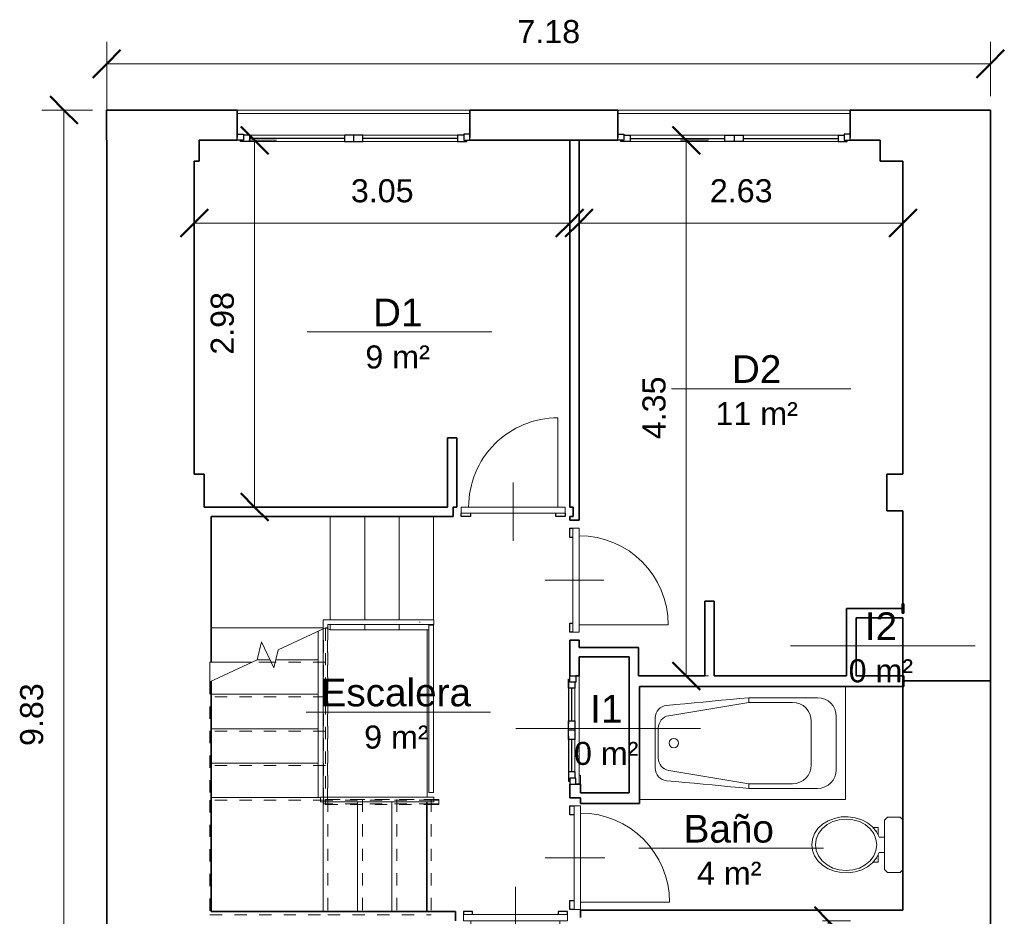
# Model space of a CAD drawing. Header units: metres. Extents: x -8.4 to -0.4, y -17.3 to -5.5.
# Tile 8 of 8: x -8.4 to -0.4, y -12.8 to -5.5. Entities that reach past the tile are written whole.
import ezdxf

# ---------------------------------------------------------------- set-up
doc = ezdxf.new("R2010")
doc.units = ezdxf.units.M
doc.linetypes.add('Elevado', pattern=[0.003969, 0.002381, -0.001587])
for name, color, linetype, lineweight in [('A-ANNO-DIMS', 211, 'Continuous', 9), ('A-ANNO-DIMS-75', 211, 'Continuous', 9), ('A-AREA-IDEN', 2, 'Continuous', 9), ('A-DETL-GENF', 92, 'Continuous', 18), ('A-DOOR', 31, 'Continuous', 18), ('A-DOOR-FRAM', 31, 'Continuous', 25), ('A-FLOR', 192, 'Continuous', 18), ('A-FLOR-HRAL', 11, 'Continuous', 18), ('A-FLOR-HRAL-MBND', 5, 'Elevado', 18), ('A-GLAZ', 151, 'Continuous', 18), ('A-WALL', 113, 'Continuous', 18), ('P-SANR-FIXT', 6, 'Continuous', 18), ('S-STRS', 31, 'Continuous', 18), ('S-STRS-MBND', 31, 'Elevado', 18)]:
    doc.layers.add(name, color=color, linetype=linetype, lineweight=lineweight)
doc.styles.add('Arial', font='arial.ttf', dxfattribs={"height": 0.1875})
doc.styles.add('Arial_1', font='arial.ttf', dxfattribs={"height": 0.225})
doc.dimstyles.new('Diagonal_-_Arial_2_5_mm', dxfattribs={"dimscale": 0.3048, "dimtxt": 0.191299, "dimasz": 0.738189, "dimexe": 0.590551, "dimexo": 0.369094, "dimgap": 0.369094, "dimtad": 1, "dimrnd": 0.01, "dimzin": 0, "dimdsep": 46, "dimtxsty": 'Arial', "dimblk1": 'OBLIQUE', "dimblk2": 'OBLIQUE', "dimsah": 1, "dimcen": 0.09, "dimazin": 0, "dimtfac": 1, "dimtdec": 4, "dimtix": 1, "dimtmove": 0, "dimatfit": 3, "dimfxl": 1, "dimtvp": 1, "dimtfill": 1, "dimtolj": 1, "dimtzin": 0, "dimarcsym": 2})

# ---------------------------------------------------------------- blocks, each defined once
blk = doc.blocks.new('Puerta abatible ciega con ventilación - 72_5 x 203 cm-215030-PRIMERA')
at = {"layer": 'A-DETL-GENF'}
for p in [(-0.3625, -0.038), (-0.3275, -0.763)]:
    blk.add_line(p, (-0.3625, -0.763), dxfattribs=at)
blk.add_arc((-0.3625, -0.038), 0.725, 270, 0, dxfattribs=at)
at = {"layer": 'A-DOOR'}
for p, q in [((0, -0.238), (0, 0.238)), ((0.4225, 0.012), (-0.4225, 0.012)), ((-0.4225, 0.012), (-0.4225, -0.038)), ((0.4225, -0.038), (0.4225, 0.012)), ((-0.4225, -0.038), (0.4225, -0.038))]:
    blk.add_line(p, q, dxfattribs=at)
at = {"layer": 'A-DOOR-FRAM'}
for p, q in [((-0.4225, 0.012), (-0.4225, 0.038)), ((-0.4225, 0.038), (-0.3475, 0.038)), ((-0.3475, 0.038), (-0.3475, 0.012)), ((0.3475, 0.012), (0.3475, 0.038)), ((0.3475, 0.038), (0.4225, 0.038)), ((0.4225, 0.038), (0.4225, 0.012))]:
    blk.add_line(p, q, dxfattribs=at)
blk = doc.blocks.new('Puerta abatible ciega con ventilación - 72_5 x 203 cm-215031-PRIMERA')
at = {"layer": 'A-DETL-GENF'}
for p in [(-0.3625, -0.038), (-0.3275, -0.763)]:
    blk.add_line(p, (-0.3625, -0.763), dxfattribs=at)
blk.add_arc((-0.3625, -0.038), 0.725, 270, 0, dxfattribs=at)
at = {"layer": 'A-DOOR'}
for p, q in [((0, -0.238), (0, 0.238)), ((0.4225, 0.012), (-0.4225, 0.012)), ((-0.4225, 0.012), (-0.4225, -0.038)), ((0.4225, -0.038), (0.4225, 0.012)), ((-0.4225, -0.038), (0.4225, -0.038))]:
    blk.add_line(p, q, dxfattribs=at)
at = {"layer": 'A-DOOR-FRAM'}
for p, q in [((-0.4225, 0.012), (-0.4225, 0.038)), ((-0.4225, 0.038), (-0.3475, 0.038)), ((-0.3475, 0.038), (-0.3475, 0.012)), ((0.3475, 0.012), (0.3475, 0.038)), ((0.3475, 0.038), (0.4225, 0.038)), ((0.4225, 0.038), (0.4225, 0.012))]:
    blk.add_line(p, q, dxfattribs=at)
blk = doc.blocks.new('Puerta abatible ciega con ventilación - 72_5 x 203 cm-215032-PRIMERA')
at = {"layer": 'A-DETL-GENF'}
for p in [(-0.3625, -0.043), (-0.3275, -0.768)]:
    blk.add_line(p, (-0.3625, -0.768), dxfattribs=at)
blk.add_arc((-0.3625, -0.043), 0.725, 270, 0, dxfattribs=at)
at = {"layer": 'A-DOOR'}
for p, q in [((0, -0.243), (0, 0.243)), ((0.4225, 0.007), (-0.4225, 0.007)), ((-0.4225, 0.007), (-0.4225, -0.043)), ((0.4225, -0.043), (0.4225, 0.007)), ((-0.4225, -0.043), (0.4225, -0.043))]:
    blk.add_line(p, q, dxfattribs=at)
at = {"layer": 'A-DOOR-FRAM'}
for p, q in [((-0.4225, 0.007), (-0.4225, 0.043)), ((-0.4225, 0.043), (-0.3475, 0.043)), ((-0.3475, 0.043), (-0.3475, 0.007)), ((0.3475, 0.007), (0.3475, 0.043)), ((0.3475, 0.043), (0.4225, 0.043)), ((0.4225, 0.043), (0.4225, 0.007))]:
    blk.add_line(p, q, dxfattribs=at)
blk = doc.blocks.new('Puerta abatible ciega con ventilación - 72_5 x 203 cm-215033-PRIMERA')
at = {"layer": 'A-DETL-GENF'}
for p in [(-0.3275, 0.763), (-0.3625, 0.038)]:
    blk.add_line(p, (-0.3625, 0.763), dxfattribs=at)
blk.add_arc((-0.3625, 0.038), 0.725, 360, 90, dxfattribs=at)
at = {"layer": 'A-DOOR'}
for p, q in [((0, 0.238), (0, -0.238)), ((-0.4225, 0.038), (-0.4225, -0.012)), ((0.4225, 0.038), (-0.4225, 0.038)), ((0.4225, -0.012), (0.4225, 0.038)), ((-0.4225, -0.012), (0.4225, -0.012))]:
    blk.add_line(p, q, dxfattribs=at)
at = {"layer": 'A-DOOR-FRAM'}
for p, q in [((-0.4225, -0.012), (-0.4225, -0.038)), ((-0.4225, -0.038), (-0.3475, -0.038)), ((-0.3475, -0.038), (-0.3475, -0.012)), ((0.3475, -0.012), (0.3475, -0.038)), ((0.3475, -0.038), (0.4225, -0.038)), ((0.4225, -0.038), (0.4225, -0.012))]:
    blk.add_line(p, q, dxfattribs=at)
blk = doc.blocks.new('Ventana monoblock practicable_ 2 hojas sin cajon para poner emparchado - CA-05_ COCINA - DORMITORIOS NORTE-215034-PRIMERA')
at = {"layer": 'A-GLAZ', "lineweight": 35}
for p, q in [((-0.945, -0.1), (-0.945, 0.0948)), ((0.945, 0.0948), (0.945, -0.1))]:
    blk.add_line(p, q, dxfattribs=at)
at = {"layer": 'A-GLAZ'}
for p, q in [((-0.945, 0.0948), (0.945, 0.0948)), ((-0.845, -0.0824), (-0.075, -0.0824)), ((-0.845, -0.1324), (-0.075, -0.1324)), ((0.845, -0.0824), (0.075, -0.0824)), ((0.845, -0.1324), (0.075, -0.1324))]:
    blk.add_line(p, q, dxfattribs=at)
at = {"layer": 'A-GLAZ', "lineweight": 25}
for p, q in [((-0.945, -0.1224), (-0.945, -0.0724)), ((-0.945, -0.0724), (-0.895, -0.0724)), ((-0.895, -0.0724), (-0.895, -0.1224)), ((0.945, -0.0724), (0.895, -0.0724)), ((0.895, -0.0724), (0.895, -0.1224)), ((0.945, -0.1224), (0.945, -0.0724)), ((-0.895, -0.1224), (-0.945, -0.1224)), ((-0.92, -0.1324), (-0.92, -0.1224)), ((-0.845, -0.1324), (-0.92, -0.1324)), ((-0.895, -0.0824), (-0.845, -0.0824)), ((-0.845, -0.0824), (-0.845, -0.1324)), ((-0.845, -0.1074), (-0.075, -0.1074)), ((-0.075, -0.1324), (-0.075, -0.0824)), ((-0.075, -0.0824), (0, -0.0824)), ((0, -0.1324), (-0.075, -0.1324)), ((0, -0.0824), (0.075, -0.0824)), ((0, -0.0824), (0, -0.1324)), ((0.075, -0.1324), (0, -0.1324)), ((0.075, -0.0824), (0.075, -0.1324)), ((0.075, -0.1074), (0.845, -0.1074)), ((0.845, -0.0824), (0.895, -0.0824)), ((0.845, -0.0824), (0.845, -0.1324)), ((0.845, -0.1324), (0.92, -0.1324)), ((0.895, -0.1224), (0.945, -0.1224)), ((0.92, -0.1324), (0.92, -0.1224))]:
    blk.add_line(p, q, dxfattribs=at)
blk = doc.blocks.new('Ventana monoblock practicable_ 2 hojas sin cajon para poner emparchado - CA-05_ COCINA - DORMITORIOS NORTE-215036-PRIMERA')
at = {"layer": 'A-GLAZ', "lineweight": 25}
for p, q in [((-0.895, 0.1224), (-0.945, 0.1224)), ((-0.945, 0.1224), (-0.945, 0.0724)), ((-0.92, 0.1324), (-0.92, 0.1224)), ((-0.845, 0.1324), (-0.92, 0.1324)), ((-0.895, 0.0724), (-0.895, 0.1224)), ((-0.895, 0.0824), (-0.845, 0.0824)), ((-0.845, 0.0824), (-0.845, 0.1324)), ((-0.845, 0.1074), (-0.075, 0.1074)), ((0, 0.1324), (-0.075, 0.1324)), ((-0.075, 0.1324), (-0.075, 0.0824)), ((-0.075, 0.0824), (0, 0.0824)), ((0.075, 0.1324), (0, 0.1324)), ((0, 0.0824), (0, 0.1324)), ((0, 0.0824), (0.075, 0.0824)), ((0.075, 0.0824), (0.075, 0.1324)), ((0.075, 0.1074), (0.845, 0.1074)), ((0.845, 0.1324), (0.92, 0.1324)), ((0.845, 0.0824), (0.845, 0.1324)), ((0.845, 0.0824), (0.895, 0.0824)), ((0.895, 0.0724), (0.895, 0.1224)), ((0.895, 0.1224), (0.945, 0.1224)), ((0.92, 0.1324), (0.92, 0.1224)), ((0.945, 0.1224), (0.945, 0.0724)), ((-0.945, 0.0724), (-0.895, 0.0724)), ((0.945, 0.0724), (0.895, 0.0724))]:
    blk.add_line(p, q, dxfattribs=at)
at = {"layer": 'A-GLAZ', "lineweight": 35}
for p, q in [((-0.945, 0.1), (-0.945, -0.0948)), ((0.945, -0.0948), (0.945, 0.1))]:
    blk.add_line(p, q, dxfattribs=at)
at = {"layer": 'A-GLAZ'}
for p, q in [((-0.845, 0.1324), (-0.075, 0.1324)), ((-0.845, 0.0824), (-0.075, 0.0824)), ((0.845, 0.1324), (0.075, 0.1324)), ((0.845, 0.0824), (0.075, 0.0824)), ((-0.945, -0.0948), (0.945, -0.0948))]:
    blk.add_line(p, q, dxfattribs=at)
blk = doc.blocks.new('Ventana patinillo - 1600 x 1600mm-215049-PRIMERA')
at = {"layer": 'A-GLAZ', "lineweight": 35}
for p, q in [((-0.44, 0.038), (-0.44, 0.012)), ((0.44, 0.038), (0.44, 0.012))]:
    blk.add_line(p, q, dxfattribs=at)
at = {"layer": 'A-GLAZ'}
for p, q in [((-0.44, 0.038), (0.44, 0.038)), ((-0.34, 0.002), (-0.075, 0.002)), ((0.34, 0.002), (0.075, 0.002)), ((-0.34, -0.048), (-0.075, -0.048)), ((0.34, -0.048), (0.075, -0.048))]:
    blk.add_line(p, q, dxfattribs=at)
at = {"layer": 'A-GLAZ', "lineweight": 25}
for p, q in [((-0.44, -0.038), (-0.44, 0.012)), ((-0.44, 0.012), (-0.39, 0.012)), ((-0.39, 0.012), (-0.39, -0.038)), ((-0.39, 0.002), (-0.34, 0.002)), ((-0.34, 0.002), (-0.34, -0.048)), ((-0.075, -0.048), (-0.075, 0.002)), ((-0.075, 0.002), (0, 0.002)), ((0, 0.002), (0.075, 0.002)), ((0, 0.002), (0, -0.048)), ((0.075, 0.002), (0.075, -0.048)), ((0.34, 0.002), (0.39, 0.002)), ((0.34, 0.002), (0.34, -0.048)), ((0.44, 0.012), (0.39, 0.012)), ((0.39, 0.012), (0.39, -0.038)), ((0.44, -0.038), (0.44, 0.012)), ((-0.39, -0.038), (-0.44, -0.038)), ((-0.415, -0.048), (-0.415, -0.038)), ((-0.34, -0.048), (-0.415, -0.048)), ((-0.415, -0.04825), (-0.05, -0.04825)), ((-0.34, -0.023), (-0.075, -0.023)), ((0, -0.048), (-0.075, -0.048)), ((0.075, -0.048), (0, -0.048)), ((0.05, -0.04825), (0.415, -0.04825)), ((0.075, -0.023), (0.34, -0.023)), ((0.34, -0.048), (0.415, -0.048)), ((0.39, -0.038), (0.44, -0.038)), ((0.415, -0.048), (0.415, -0.038))]:
    blk.add_line(p, q, dxfattribs=at)
blk = doc.blocks.new('M_Sanitario - Cisterna - Privado - 6_1 Lpf-145540-PRIMERA')
at = {"layer": 'P-SANR-FIXT'}
for p, q in [((0.0254, 0.2254), (0.003, 0.203)), ((0.127, 0.2254), (0.0254, 0.2254)), ((0.1524, 0.2), (0.127, 0.2254)), ((0.1524, -0.2), (0.1524, 0.2)), ((0.2433, 0.1397), (0.2032, 0.1397)), ((0.2032, 0.1397), (0.2032, 0.0798)), ((0.2159, 0.1103), (0.2159, 0.1058)), ((0.2188, 0.1103), (0.2159, 0.1103)), ((0.1524, 0.0635), (0.1951, 0.0635)), ((0.1951, -0.0635), (0.1524, -0.0635)), ((0.2032, -0.0798), (0.2032, -0.1397)), ((0.2032, -0.1397), (0.2433, -0.1397)), ((0.2159, -0.1058), (0.2159, -0.1103)), ((0.2159, -0.1103), (0.2188, -0.1103)), ((0.003, -0.203), (0.0254, -0.2254)), ((0.0254, -0.2254), (0.127, -0.2254)), ((0.127, -0.2254), (0.1524, -0.2))]:
    blk.add_line(p, q, dxfattribs=at)
at = {"layer": 'P-SANR-FIXT', "flags": 128}
for points in [[(0.743, 0), (0.7371, 0.0464), (0.7199, 0.0908), (0.6921, 0.1315), (0.6547, 0.1667), (0.6094, 0.195), (0.558, 0.2151), (0.5027, 0.2263), (0.4458, 0.2281), (0.3896, 0.2204), (0.3365, 0.2036), (0.2886, 0.1783), (0.2481, 0.1455), (0.2165, 0.1067), (0.1951, 0.0635)], [(0.7125, 0), (0.7062, 0.0466), (0.6878, 0.0909), (0.6582, 0.1307), (0.6187, 0.1638), (0.5716, 0.1888), (0.5189, 0.2043), (0.4636, 0.2095), (0.4082, 0.2043), (0.3555, 0.1888), (0.3084, 0.1638), (0.2689, 0.1307), (0.2393, 0.0909), (0.2209, 0.0466), (0.2146, 0)], [(0.2188, 0.1103), (0.2174, 0.1081), (0.2159, 0.1058)], [(0.1951, -0.0635), (0.2165, -0.1067), (0.2481, -0.1455), (0.2886, -0.1783), (0.3365, -0.2036), (0.3896, -0.2204), (0.4458, -0.2281), (0.5027, -0.2263), (0.558, -0.2151), (0.6094, -0.195), (0.6547, -0.1667), (0.6921, -0.1315), (0.7199, -0.0908), (0.7371, -0.0464), (0.743, 0)], [(0.2146, 0), (0.2209, -0.0466), (0.2393, -0.0909), (0.2689, -0.1307), (0.3084, -0.1638), (0.3555, -0.1888), (0.4082, -0.2043), (0.4636, -0.2096), (0.5189, -0.2043), (0.5716, -0.1888), (0.6187, -0.1638), (0.6582, -0.1307), (0.6878, -0.0909), (0.7062, -0.0466), (0.7125, 0)], [(0.2159, -0.1058), (0.2174, -0.1081), (0.2188, -0.1103)]]:
    blk.add_lwpolyline(points, dxfattribs=at)
blk = doc.blocks.new('M_Bañera - Maestro - 1675 mm x 915 mm - Privado-145548-PRIMERA')
at = {"layer": 'P-SANR-FIXT'}
for p, q in [((1.675, 0.915), (0.0002, 0.915)), ((1.675, 0), (1.675, 0.915)), ((0.889, 0.8261), (1.4464, 0.8261)), ((0.889, 0.8261), (0.889, 0.788)), ((0.889, 0.788), (0.2374, 0.6799)), ((1.2432, 0.788), (0.889, 0.788)), ((0.127, 0.2529), (0.127, 0.6621)), ((1.5988, 0.6737), (1.5988, 0.2413)), ((0.1524, 0.5796), (0.1524, 0.3354)), ((1.3956, 0.2794), (1.3956, 0.6356)), ((0.2374, 0.2351), (0.889, 0.127)), ((0.889, 0.0889), (0.889, 0.127)), ((0.889, 0.127), (1.2432, 0.127)), ((1.4464, 0.0889), (0.889, 0.0889)), ((0.0002, 0), (1.675, 0))]:
    blk.add_line(p, q, dxfattribs=at)
at = {"layer": 'P-SANR-FIXT', "flags": 128}
for points in [[(0.2191, 0.7633), (0.2935, 0.7703), (0.368, 0.7773), (0.4424, 0.7842), (0.5168, 0.7912), (0.5913, 0.7982), (0.6657, 0.8052), (0.7401, 0.8121), (0.8146, 0.8191), (0.889, 0.8261)], [(0.889, 0.0889), (0.8146, 0.0959), (0.7401, 0.1029), (0.6657, 0.1098), (0.5913, 0.1168), (0.5168, 0.1238), (0.4424, 0.1308), (0.368, 0.1377), (0.2935, 0.1447), (0.2191, 0.1517)]]:
    blk.add_lwpolyline(points, dxfattribs=at)
at = {"layer": 'P-SANR-FIXT'}
for centre, radius, start, end in [((1.4464, 0.6737), 0.1524, 360, 90), ((0.2286, 0.6621), 0.1016, 95.35583, 180), ((1.2432, 0.6356), 0.1524, 360, 90), ((0.254, 0.5796), 0.1016, 99.42227, 180), ((0.2778, 0.4575), 0.0381, 360, 180), ((0.2778, 0.4575), 0.0381, 180, 360), ((0.254, 0.3354), 0.1016, 180, 260.57773), ((0.2286, 0.2529), 0.1016, 180, 264.64417), ((1.2432, 0.2794), 0.1524, 270, 0), ((1.4464, 0.2413), 0.1524, 270, 0)]:
    blk.add_arc(centre, radius, start, end, dxfattribs=at)
blk = doc.blocks.new('Barandilla - Barandilla-143035-PRIMERA')
at = {"layer": 'A-FLOR-HRAL-MBND'}
for p, q in [((-5.9379, -11.87), (-5.9379, -10.4781)), ((-5.9379, -11.87), (-5.9379, -10.4781)), ((-5.9379, -11.87), (-5.9379, -10.4781)), ((-5.9379, -11.87), (-5.9379, -10.4781)), ((-5.9079, -11.87), (-5.9079, -10.4711)), ((-5.9079, -11.87), (-5.9079, -10.4711)), ((-5.9079, -11.87), (-5.9079, -10.4711)), ((-5.9079, -11.87), (-5.9079, -10.4711)), ((-5.9379, -11.9), (-5.9379, -11.87)), ((-5.9379, -11.9), (-5.9379, -11.87)), ((-5.9379, -11.9), (-5.9379, -11.87)), ((-5.9379, -11.9), (-5.9379, -11.87)), ((-5.0629, -11.9), (-5.9379, -11.9)), ((-5.0629, -11.9), (-5.9379, -11.9)), ((-5.0629, -11.9), (-5.9379, -11.9)), ((-5.0629, -11.9), (-5.9379, -11.9)), ((-5.0629, -11.87), (-5.9079, -11.87)), ((-5.0629, -11.87), (-5.9079, -11.87)), ((-5.0629, -11.87), (-5.9079, -11.87)), ((-5.0629, -11.87), (-5.9079, -11.87)), ((-5.0018, -11.87), (-5.0629, -11.87)), ((-5.0018, -11.87), (-5.0629, -11.87)), ((-5.0018, -11.87), (-5.0629, -11.87)), ((-5.0018, -11.87), (-5.0629, -11.87)), ((-5.0018, -11.9), (-5.0629, -11.9)), ((-5.0018, -11.9), (-5.0629, -11.9)), ((-5.0018, -11.9), (-5.0629, -11.9)), ((-5.0018, -11.9), (-5.0629, -11.9)), ((-5.0018, -11.87), (-5.0018, -11.9)), ((-5.0018, -11.87), (-5.0018, -11.9)), ((-5.0018, -11.87), (-5.0018, -11.9)), ((-5.0018, -11.87), (-5.0018, -11.9))]:
    blk.add_line(p, q, dxfattribs=at)
blk = doc.blocks.new('Tipo de barandal superior - Barandal superior_interno_-215164-PRIMERA')
at = {"layer": 'A-FLOR-HRAL'}
for p, q in [((-5.9429, -11.845), (-5.9429, -10.4793)), ((-5.9829, -10.498), (-5.9829, -11.85)), ((-5.9629, -11.85), (-5.9648, -11.85)), ((-5.0961, -11.845), (-5.9629, -11.845)), ((-5.9629, -11.885), (-5.0961, -11.885)), ((-5.0418, -11.845), (-5.0961, -11.845)), ((-5.0961, -11.885), (-5.0418, -11.885)), ((-5.0418, -11.8626), (-5.0418, -11.8673))]:
    blk.add_line(p, q, dxfattribs=at)
at = {"layer": 'A-FLOR-HRAL', "flags": 128}
blk.add_lwpolyline([(-5.9629, -11.8668), (-5.9629, -11.865), (-5.9629, -11.8631)], dxfattribs=at)
at = {"layer": 'A-FLOR-HRAL'}
blk.add_open_spline([(-5.1029, -11.8668), (-5.1029, -11.8662), (-5.1029, -11.865), (-5.1029, -11.8637), (-5.1029, -11.8631)], degree=3, dxfattribs=at)
blk = doc.blocks.new('Tipo de barandal superior - Barandal superior_interno_-V2-PRIMERA')
at = {"layer": 'A-FLOR-HRAL'}
for p, q in [((-5.9429, -10.4793), (-5.9429, -11.845)), ((-5.9829, -10.498), (-5.9829, -11.85)), ((-5.9629, -11.85), (-5.9829, -11.85)), ((-5.9629, -11.845), (-5.9629, -11.885)), ((-5.9629, -11.845), (-5.1029, -11.845)), ((-5.9629, -11.885), (-5.1029, -11.885)), ((-5.1029, -11.845), (-5.0418, -11.845)), ((-5.1029, -11.885), (-5.0418, -11.885)), ((-5.0418, -11.845), (-5.0418, -11.885))]:
    blk.add_line(p, q, dxfattribs=at)
blk = doc.blocks.new('Tipo de barandal superior - Barandal superior_interno_-215179-PRIMERA')
at = {"layer": 'A-FLOR-HRAL'}
for p, q in [((-5.0841, -10.4478), (-5.0841, -11.8078)), ((-5.0664, -10.4478), (-5.0618, -10.4478)), ((-5.0441, -11.8078), (-5.0441, -10.4478)), ((-5.0618, -11.8078), (-5.0664, -11.8078))]:
    blk.add_line(p, q, dxfattribs=at)
blk = doc.blocks.new('Tipo de barandal superior - Barandal superior_interno_-V3-PRIMERA')
at = {"layer": 'A-FLOR-HRAL'}
for p, q in [((-5.0441, -10.4478), (-5.0841, -10.4478)), ((-5.0841, -10.4478), (-5.0841, -11.8078)), ((-5.0441, -10.4478), (-5.0441, -11.8078)), ((-5.0441, -11.8078), (-5.0841, -11.8078))]:
    blk.add_line(p, q, dxfattribs=at)
blk = doc.blocks.new('Tipo de barandal superior - Barandal superior_interno_-215237-PRIMERA')
at = {"layer": 'A-FLOR-HRAL'}
for p, q in [((-5.0429, -10.4042), (-5.1893, -10.4042)), ((-5.1893, -10.4442), (-5.0429, -10.4442)), ((-5.1566, -10.4263), (-5.1566, -10.4221))]:
    blk.add_line(p, q, dxfattribs=at)
at = {"layer": 'A-FLOR-HRAL', "flags": 128}
blk.add_lwpolyline([(-5.0429, -10.4224), (-5.0429, -10.4242), (-5.0429, -10.4261)], dxfattribs=at)
blk = doc.blocks.new('Tipo de barandal superior - Barandal superior_interno_-V4-PRIMERA')
at = {"layer": 'A-FLOR-HRAL'}
for p, q in [((-5.9429, -10.4042), (-5.9429, -10.4793)), ((-5.8844, -10.4042), (-5.9429, -10.4042)), ((-5.9429, -10.4793), (-5.9229, -10.47)), ((-5.9229, -10.47), (-5.9029, -10.47)), ((-5.9029, -10.4442), (-5.9029, -10.47)), ((-5.8844, -10.4442), (-5.9029, -10.4442)), ((-5.0429, -10.4042), (-5.8844, -10.4042)), ((-5.0429, -10.4442), (-5.8844, -10.4442)), ((-5.0429, -10.4442), (-5.0429, -10.4042))]:
    blk.add_line(p, q, dxfattribs=at)
at = {"layer": 'A-FLOR-HRAL', "linetype": 'Elevado'}
for p, q in [((-5.9429, -10.4793), (-5.9429, -11.87)), ((-5.9029, -10.47), (-5.9029, -11.87)), ((-5.9029, -11.87), (-5.9429, -11.87)), ((-5.9229, -11.865), (-5.9229, -11.905)), ((-5.9229, -11.865), (-5.0629, -11.865)), ((-5.9229, -11.905), (-5.0629, -11.905)), ((-5.0629, -11.865), (-5.0018, -11.865)), ((-5.0629, -11.905), (-5.0018, -11.905)), ((-5.0018, -11.865), (-5.0018, -11.905))]:
    blk.add_line(p, q, dxfattribs=at)
blk = doc.blocks.new('Etiqueta de habitación simple - Etiqueta de habitación simple-237112-PRIMERA')
at = {"layer": 'A-AREA-IDEN'}
blk.add_line((-0.01, 0), (0.01, 0), dxfattribs=at)
blk = doc.blocks.new('DIMBLOCK1-PRIMERA')
at = {"layer": 'A-ANNO-DIMS-75'}
for p, q in [((-7.7012, -6.3941), (-7.7012, -5.706)), ((-0.5182, -6.1493), (-0.5182, -5.706)), ((-7.7012, -5.886), (-0.5182, -5.886)), ((-7.7012, -5.886), (-7.7012, -6.3941)), ((-0.5182, -5.886), (-0.5182, -6.1493))]:
    blk.add_line(p, q, dxfattribs=at)
at = {"layer": 'A-ANNO-DIMS-75', "lineweight": 50}
for p, q in [((-7.7012, -5.886), (-7.5887, -5.7735)), ((-0.5182, -5.886), (-0.4057, -5.7735)), ((-7.7012, -5.886), (-7.8137, -5.9985)), ((-0.5182, -5.886), (-0.6307, -5.9985))]:
    blk.add_line(p, q, dxfattribs=at)
at = {"layer": 'A-ANNO-DIMS-75', "color": 0, "insert": (-4.3628, -5.5301), "char_height": 0.1875, "width": 0.607447, "attachment_point": 1, "line_spacing_factor": 0.941778, "style": 'Arial', "bg_fill": 3, "box_fill_scale": 1.25, "bg_fill_color": 256, "bg_fill_true_color": 13158600, "bg_fill_transparency": 0}
blk.add_mtext('7.18', dxfattribs=at)
blk = doc.blocks.new('_Oblique')
at = {"color": 0, "linetype": 'ByBlock', "lineweight": -2}
blk.add_line((-0.5, -0.5), (0.5, 0.5), dxfattribs=at)
blk = doc.blocks.new('DIMBLOCK2-PRIMERA')
at = {"layer": 'A-ANNO-DIMS-75', "lineweight": 50}
for p, q in [((-8.0493, -6.2618), (-8.1618, -6.1493)), ((-8.0493, -6.2618), (-7.9368, -6.3743)), ((-8.0493, -16.0931), (-8.1618, -15.9806)), ((-8.0493, -16.0931), (-7.9368, -16.2056))]:
    blk.add_line(p, q, dxfattribs=at)
at = {"layer": 'A-ANNO-DIMS-75'}
for p, q in [((-7.8162, -6.2618), (-8.2293, -6.2618)), ((-8.0493, -6.2618), (-8.0493, -16.0931)), ((-8.0493, -6.2618), (-7.8162, -6.2618)), ((-7.8307, -16.0931), (-8.2293, -16.0931)), ((-8.0493, -16.0931), (-7.8307, -16.0931))]:
    blk.add_line(p, q, dxfattribs=at)
at = {"layer": 'A-ANNO-DIMS-75', "color": 0, "insert": (-8.4053, -11.4306), "char_height": 0.1875, "width": 0.607447, "attachment_point": 1, "rotation": 90, "line_spacing_factor": 0.941778, "style": 'Arial', "bg_fill": 3, "box_fill_scale": 1.25, "bg_fill_color": 256, "bg_fill_true_color": 13158600, "bg_fill_transparency": 0}
blk.add_mtext('9.83', dxfattribs=at)
blk = doc.blocks.new('DIMBLOCK3-PRIMERA')
at = {"layer": 'A-ANNO-DIMS-75', "lineweight": 50}
for p, q in [((-6.5, -6.5066), (-6.6125, -6.3941)), ((-6.5, -6.5066), (-6.3875, -6.6191)), ((-6.5, -9.488), (-6.6125, -9.3755)), ((-6.5, -9.488), (-6.3875, -9.6005))]:
    blk.add_line(p, q, dxfattribs=at)
at = {"layer": 'A-ANNO-DIMS-75'}
for p, q in [((-6.5466, -6.5066), (-6.32, -6.5066)), ((-6.5, -6.5066), (-6.5466, -6.5066)), ((-6.5, -9.488), (-6.5, -6.5066)), ((-6.5466, -9.488), (-6.32, -9.488)), ((-6.5, -9.488), (-6.5466, -9.488))]:
    blk.add_line(p, q, dxfattribs=at)
at = {"layer": 'A-ANNO-DIMS-75', "color": 0, "insert": (-6.8559, -8.2504), "char_height": 0.1875, "width": 0.607447, "attachment_point": 1, "rotation": 90, "line_spacing_factor": 0.941778, "style": 'Arial', "bg_fill": 3, "box_fill_scale": 1.25, "bg_fill_color": 256, "bg_fill_true_color": 13158600, "bg_fill_transparency": 0}
blk.add_mtext('2.98', dxfattribs=at)
blk = doc.blocks.new('DIMBLOCK4-PRIMERA')
at = {"layer": 'A-ANNO-DIMS-75', "lineweight": 50}
for p, q in [((-6.9894, -7.1797), (-6.8769, -7.0672)), ((-3.9375, -7.1797), (-3.825, -7.0672)), ((-6.9894, -7.1797), (-7.1019, -7.2922)), ((-3.9375, -7.1797), (-4.05, -7.2922))]:
    blk.add_line(p, q, dxfattribs=at)
at = {"layer": 'A-ANNO-DIMS-75'}
for p, q in [((-6.9894, -7.1331), (-6.9894, -7.3597)), ((-6.9894, -7.1797), (-6.9894, -7.1331)), ((-6.9894, -7.1797), (-3.9375, -7.1797)), ((-3.9375, -7.1331), (-3.9375, -7.3597)), ((-3.9375, -7.1797), (-3.9375, -7.1331))]:
    blk.add_line(p, q, dxfattribs=at)
at = {"layer": 'A-ANNO-DIMS-75', "color": 0, "insert": (-5.7165, -6.8238), "char_height": 0.1875, "width": 0.607447, "attachment_point": 1, "line_spacing_factor": 0.941778, "style": 'Arial', "bg_fill": 3, "box_fill_scale": 1.25, "bg_fill_color": 256, "bg_fill_true_color": 13158600, "bg_fill_transparency": 0}
blk.add_mtext('3.05', dxfattribs=at)
blk = doc.blocks.new('DIMBLOCK5-PRIMERA')
at = {"layer": 'A-ANNO-DIMS-75', "lineweight": 50}
for p, q in [((-3.8615, -7.1797), (-3.749, -7.0672)), ((-1.23, -7.1797), (-1.1175, -7.0672)), ((-3.8615, -7.1797), (-3.974, -7.2922)), ((-1.23, -7.1797), (-1.3425, -7.2922))]:
    blk.add_line(p, q, dxfattribs=at)
at = {"layer": 'A-ANNO-DIMS-75'}
for p, q in [((-3.8615, -7.1331), (-3.8615, -7.3597)), ((-3.8615, -7.1797), (-3.8615, -7.1331)), ((-3.8615, -7.1797), (-1.23, -7.1797)), ((-1.23, -7.1331), (-1.23, -7.3597)), ((-1.23, -7.1797), (-1.23, -7.1331))]:
    blk.add_line(p, q, dxfattribs=at)
at = {"layer": 'A-ANNO-DIMS-75', "color": 0, "insert": (-2.7988, -6.8238), "char_height": 0.1875, "width": 0.607447, "attachment_point": 1, "line_spacing_factor": 0.941778, "style": 'Arial', "bg_fill": 3, "box_fill_scale": 1.25, "bg_fill_color": 256, "bg_fill_true_color": 13158600, "bg_fill_transparency": 0}
blk.add_mtext('2.63', dxfattribs=at)
blk = doc.blocks.new('DIMBLOCK6-PRIMERA')
at = {"layer": 'A-ANNO-DIMS-75', "lineweight": 50}
for p, q in [((-2.991, -6.5066), (-3.1035, -6.3941)), ((-2.991, -6.5066), (-2.8785, -6.6191)), ((-2.991, -10.8614), (-3.1035, -10.7489)), ((-2.991, -10.8614), (-2.8785, -10.9739))]:
    blk.add_line(p, q, dxfattribs=at)
at = {"layer": 'A-ANNO-DIMS-75'}
for p, q in [((-3.0376, -6.5066), (-2.811, -6.5066)), ((-2.991, -6.5066), (-3.0376, -6.5066)), ((-2.991, -10.8614), (-2.991, -6.5066)), ((-3.0376, -10.8614), (-2.811, -10.8614)), ((-2.991, -10.8614), (-3.0376, -10.8614))]:
    blk.add_line(p, q, dxfattribs=at)
at = {"layer": 'A-ANNO-DIMS-75', "color": 0, "insert": (-3.3469, -8.9371), "char_height": 0.1875, "width": 0.607447, "attachment_point": 1, "rotation": 90, "line_spacing_factor": 0.941778, "style": 'Arial', "bg_fill": 3, "box_fill_scale": 1.25, "bg_fill_color": 256, "bg_fill_true_color": 13158600, "bg_fill_transparency": 0}
blk.add_mtext('4.35', dxfattribs=at)
blk = doc.blocks.new('DIMBLOCK7-PRIMERA')
at = {"layer": 'A-ANNO-DIMS-75', "lineweight": 50}
for p, q in [((-1.8371, -12.851), (-1.9496, -12.7385)), ((-1.8371, -12.851), (-1.7246, -12.9635)), ((-1.8371, -15.8633), (-1.9496, -15.7508)), ((-1.8371, -15.8633), (-1.7246, -15.9758))]:
    blk.add_line(p, q, dxfattribs=at)
at = {"layer": 'A-ANNO-DIMS-75'}
for p, q in [((-1.8837, -12.851), (-1.6571, -12.851)), ((-1.8371, -12.851), (-1.8837, -12.851)), ((-1.8371, -15.8633), (-1.8371, -12.851)), ((-1.8837, -15.8633), (-1.6571, -15.8633)), ((-1.8371, -15.8633), (-1.8837, -15.8633))]:
    blk.add_line(p, q, dxfattribs=at)
at = {"layer": 'A-ANNO-DIMS-75', "color": 0, "insert": (-2.1931, -14.6103), "char_height": 0.1875, "width": 0.607447, "attachment_point": 1, "rotation": 90, "line_spacing_factor": 0.941778, "style": 'Arial', "bg_fill": 3, "box_fill_scale": 1.25, "bg_fill_color": 256, "bg_fill_true_color": 13158600, "bg_fill_transparency": 0}
blk.add_mtext('3.01', dxfattribs=at)

msp = doc.modelspace()

# ---------------------------------------------------------------- linework, layer by layer
at = {"layer": 'A-FLOR'}
for p, q in [((-5.0977, -10.4857), (-5.0977, -11.845)), ((-5.0977, -11.885), (-5.0977, -12.775))]:
    msp.add_line(p, q, dxfattribs=at)
at = {"layer": 'A-WALL', "lineweight": 35}
for p, q in [((-6.6397, -6.2618), (-7.7037, -6.2618)), ((-7.7037, -6.2618), (-7.7037, -6.5066)), ((-6.6397, -6.2894), (-6.6397, -6.2618)), ((-3.5472, -6.2618), (-4.7497, -6.2618)), ((-4.7497, -6.2618), (-4.7497, -6.2894)), ((-3.5472, -6.2894), (-3.5472, -6.2618)), ((-0.5182, -6.2618), (-1.6572, -6.2618)), ((-1.6572, -6.2618), (-1.6572, -6.2894)), ((-0.5182, -16.0931), (-0.5182, -6.2618)), ((-7.7037, -6.5066), (-7.7012, -6.5066)), ((-7.7012, -6.5066), (-7.7012, -15.8483)), ((-6.9495, -6.6768), (-6.9495, -6.5066)), ((-6.9495, -6.5066), (-6.6397, -6.5066)), ((-4.7497, -6.5066), (-3.5472, -6.5066)), ((-3.9375, -6.5066), (-3.9375, -9.488)), ((-3.8615, -9.596), (-3.8615, -6.5066)), ((-1.6572, -6.5066), (-1.4144, -6.5066)), ((-1.4144, -6.5066), (-1.4144, -6.6768)), ((-6.9894, -6.6768), (-6.9495, -6.6768)), ((-6.9894, -9.2202), (-6.9894, -6.6768)), ((-1.4144, -6.6768), (-1.23, -6.6768)), ((-1.23, -6.6768), (-1.23, -9.2202)), ((-4.8565, -8.9266), (-4.9325, -8.9266)), ((-4.9325, -8.9266), (-4.9325, -9.488)), ((-4.8565, -9.488), (-4.8565, -8.9266)), ((-6.9095, -9.2202), (-6.9894, -9.2202)), ((-6.9095, -9.488), (-6.9095, -9.2202)), ((-1.23, -9.2202), (-1.3592, -9.2202)), ((-1.3592, -9.2202), (-1.3592, -9.5202)), ((-4.9325, -9.488), (-6.9095, -9.488)), ((-4.8845, -9.564), (-4.8845, -9.488)), ((-4.8845, -9.488), (-4.8565, -9.488)), ((-3.9375, -9.488), (-3.9095, -9.488)), ((-3.9095, -9.488), (-3.9095, -9.564)), ((-1.3592, -9.5202), (-1.23, -9.5202)), ((-1.23, -9.5202), (-1.23, -10.314)), ((-6.8534, -10.75), (-6.8534, -9.564)), ((-6.8534, -9.564), (-4.8845, -9.564)), ((-3.9095, -9.564), (-3.9375, -9.564)), ((-3.9375, -9.564), (-3.9375, -9.596)), ((-3.9375, -9.596), (-3.8615, -9.596)), ((-2.764, -10.2524), (-2.84, -10.2524)), ((-2.84, -10.2524), (-2.84, -10.8614)), ((-2.764, -10.8614), (-2.764, -10.2524)), ((-1.687, -10.314), (-1.687, -10.8614)), ((-1.23, -10.314), (-1.687, -10.314)), ((-1.221, -10.276), (-1.235, -10.276)), ((-1.235, -10.276), (-1.235, -10.352)), ((-1.221, -10.352), (-1.221, -10.276)), ((-1.611, -10.8614), (-1.611, -10.39)), ((-1.611, -10.39), (-1.23, -10.39)), ((-1.235, -10.352), (-1.221, -10.352)), ((-1.23, -10.39), (-1.23, -10.9018)), ((-3.8615, -10.571), (-3.9375, -10.571)), ((-3.9375, -10.571), (-3.9375, -10.8614)), ((-3.8615, -10.63), (-3.8615, -10.571)), ((-3.38, -10.63), (-3.8615, -10.63)), ((-3.38, -10.8614), (-3.38, -10.63)), ((-3.8615, -10.8614), (-3.8615, -10.706)), ((-3.8615, -10.706), (-3.456, -10.706)), ((-3.456, -10.706), (-3.456, -11.8114)), ((-2.84, -10.8614), (-3.38, -10.8614)), ((-1.687, -10.8614), (-2.764, -10.8614)), ((-1.221, -10.8614), (-1.611, -10.8614)), ((-1.221, -10.9474), (-1.221, -10.8614)), ((-6.8534, -12.775), (-6.8534, -10.9039)), ((-3.37, -10.9474), (-1.221, -10.9474)), ((-3.37, -11.8974), (-3.37, -10.9474)), ((-1.231, -10.9018), (-1.231, -12.765)), ((-0.5182, -10.9018), (-1.231, -10.9018)), ((-3.9375, -11.7414), (-3.9375, -11.8506)), ((-3.8515, -11.7414), (-3.8615, -11.7414)), ((-3.8515, -11.8114), (-3.8515, -11.7414)), ((-3.456, -11.8114), (-3.8515, -11.8114)), ((-3.9375, -11.8506), (-3.8515, -11.8506)), ((-3.8515, -11.8506), (-3.8515, -11.8974)), ((-3.8515, -11.8974), (-3.37, -11.8974)), ((-4.867, -12.775), (-6.8534, -12.775)), ((-4.867, -12.851), (-4.867, -12.775)), ((-1.231, -12.765), (-3.8515, -12.765)), ((-3.8515, -12.765), (-3.8515, -12.8256))]:
    msp.add_line(p, q, dxfattribs=at)
at = {"layer": 'A-WALL'}
for p, q in [((-6.6397, -6.2618), (-4.7497, -6.2618)), ((-3.5472, -6.2618), (-1.6572, -6.2618)), ((-3.8615, -11.6698), (-3.8515, -11.6698)), ((-3.8515, -11.6698), (-3.8515, -11.7414))]:
    msp.add_line(p, q, dxfattribs=at)
at = {"layer": 'S-STRS'}
for p, q in [((-5.8844, -10.4042), (-5.8844, -9.564)), ((-5.6044, -10.4042), (-5.6044, -9.564)), ((-5.3244, -10.4042), (-5.3244, -9.564)), ((-5.0444, -10.4042), (-5.0444, -9.564)), ((-5.9429, -10.47), (-6.8534, -10.47)), ((-5.9157, -10.4729), (-5.8844, -10.4857)), ((-5.8844, -10.4857), (-5.8844, -10.4442)), ((-5.6044, -10.4857), (-5.6044, -10.4442)), ((-5.3244, -10.4857), (-5.3244, -10.4442)), ((-5.0444, -10.4478), (-5.0444, -10.4442)), ((-5.6044, -10.4857), (-5.8844, -10.4857)), ((-5.3244, -10.4857), (-5.6044, -10.4857)), ((-5.0841, -10.4857), (-5.3244, -10.4857)), ((-6.8629, -10.75), (-6.8629, -10.9083)), ((-6.5234, -10.75), (-6.8629, -10.75)), ((-6.3739, -10.73), (-6.4805, -10.73)), ((-6.3324, -10.75), (-6.3645, -10.75)), ((-5.9829, -10.73), (-6.3275, -10.73)), ((-5.9829, -11.01), (-6.8534, -11.01)), ((-5.9829, -11.29), (-6.8534, -11.29)), ((-5.9829, -11.57), (-6.8534, -11.57)), ((-5.9829, -11.85), (-6.8534, -11.85)), ((-5.9429, -11.885), (-5.9429, -12.775)), ((-5.6629, -11.885), (-5.6629, -12.775)), ((-5.3829, -11.885), (-5.3829, -12.775)), ((-5.1029, -11.885), (-5.1029, -12.775))]:
    msp.add_line(p, q, dxfattribs=at)
at = {"layer": 'S-STRS', "linetype": 'Elevado'}
for p, q in [((-5.8844, -10.4042), (-5.8844, -9.564)), ((-5.6044, -10.4042), (-5.6044, -9.564)), ((-5.3244, -10.4042), (-5.3244, -9.564)), ((-5.0444, -10.4042), (-5.0444, -9.564)), ((-5.9429, -10.47), (-6.8534, -10.47)), ((-5.8844, -10.4857), (-5.8844, -10.4442)), ((-5.6044, -10.4857), (-5.6044, -10.4442)), ((-5.3244, -10.4857), (-5.3244, -10.4442)), ((-5.0444, -10.4478), (-5.0444, -10.4442)), ((-6.5234, -10.75), (-6.8629, -10.75)), ((-6.3739, -10.73), (-6.4805, -10.73)), ((-6.3324, -10.75), (-6.3645, -10.75)), ((-5.9829, -10.73), (-6.3275, -10.73)), ((-5.9829, -11.01), (-6.8534, -11.01)), ((-5.9829, -11.29), (-6.8534, -11.29)), ((-5.9829, -11.57), (-6.8534, -11.57)), ((-5.9829, -11.85), (-6.8534, -11.85)), ((-5.9429, -11.885), (-5.9429, -12.775)), ((-5.6629, -11.885), (-5.6629, -12.775)), ((-5.3829, -11.885), (-5.3829, -12.775))]:
    msp.add_line(p, q, dxfattribs=at)
at = {"layer": 'S-STRS-MBND', "linetype": 'Continuous'}
for p, q in [((-6.3079, -10.6495), (-5.9229, -10.47)), ((-6.4779, -10.7288), (-6.4424, -10.5829)), ((-6.4424, -10.5829), (-6.3434, -10.7953)), ((-6.3434, -10.7953), (-6.3079, -10.6495)), ((-6.8629, -10.9083), (-6.4779, -10.7288))]:
    msp.add_line(p, q, dxfattribs=at)
at = {"layer": 'S-STRS-MBND'}
for p, q in [((-5.9229, -10.4746), (-5.9229, -11.87)), ((-6.3645, -10.75), (-6.5234, -10.75)), ((-6.3645, -10.75), (-6.5234, -10.75)), ((-5.9229, -10.75), (-6.3324, -10.75)), ((-5.9229, -10.75), (-6.3324, -10.75)), ((-6.8629, -10.9083), (-6.8629, -11.87)), ((-5.9229, -11.03), (-6.8629, -11.03)), ((-5.9229, -11.03), (-6.8629, -11.03)), ((-5.9229, -11.31), (-6.8629, -11.31)), ((-5.9229, -11.31), (-6.8629, -11.31)), ((-5.9229, -11.59), (-6.8629, -11.59)), ((-5.9229, -11.59), (-6.8629, -11.59)), ((-6.8629, -11.87), (-6.8629, -12.8037)), ((-5.9229, -11.87), (-6.8629, -11.87)), ((-5.9229, -11.87), (-6.8629, -11.87)), ((-5.9029, -11.865), (-5.9229, -11.87)), ((-5.9029, -11.865), (-5.9029, -12.8037)), ((-5.9029, -11.865), (-5.0629, -11.865)), ((-5.9029, -11.865), (-5.9029, -12.8037)), ((-5.6229, -11.865), (-5.6229, -12.8037)), ((-5.6229, -11.865), (-5.6229, -12.8037)), ((-5.3429, -11.865), (-5.3429, -12.8037)), ((-5.3429, -11.865), (-5.3429, -12.8037)), ((-5.0629, -11.865), (-5.0629, -12.8037)), ((-6.8629, -12.8037), (-5.9029, -12.8037)), ((-5.9029, -12.8037), (-5.0629, -12.8037))]:
    msp.add_line(p, q, dxfattribs=at)

# ---------------------------------------------------------------- block references
at = {"layer": 'A-AREA-IDEN', "xscale": 74.99999999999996, "yscale": 74.99999999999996, "zscale": 74.99999999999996}
for p in [(-5.3214, -8.0655), (-2.4041, -8.5262), (-1.3932, -10.6162), (-5.3309, -11.155), (-3.6255, -11.2876), (-2.6255, -12.2621)]:
    msp.add_blockref('Etiqueta de habitación simple - Etiqueta de habitación simple-237112-PRIMERA', p, dxfattribs=at)
at = {"layer": 'A-DOOR'}
for name, p, rotation in [('Puerta abatible ciega con ventilación - 72_5 x 203 cm-215030-PRIMERA', (-4.397, -9.526), 180), ('Puerta abatible ciega con ventilación - 72_5 x 203 cm-215031-PRIMERA', (-3.8995, -10.0835), 90), ('Puerta abatible ciega con ventilación - 72_5 x 203 cm-215032-PRIMERA', (-3.8945, -12.3381), 90), ('Puerta abatible ciega con ventilación - 72_5 x 203 cm-215033-PRIMERA', (-4.3795, -12.813), 180)]:
    msp.add_blockref(name, p, dxfattribs=dict(at, rotation=rotation))
at = {"layer": 'A-FLOR-HRAL'}
for name in ['Tipo de barandal superior - Barandal superior_interno_-215164-PRIMERA', 'Tipo de barandal superior - Barandal superior_interno_-V2-PRIMERA', 'Tipo de barandal superior - Barandal superior_interno_-V4-PRIMERA', 'Barandilla - Barandilla-143035-PRIMERA', 'Tipo de barandal superior - Barandal superior_interno_-215237-PRIMERA', 'Tipo de barandal superior - Barandal superior_interno_-215179-PRIMERA', 'Tipo de barandal superior - Barandal superior_interno_-V3-PRIMERA']:
    msp.add_blockref(name, (0, 0), dxfattribs=at)
at = {"layer": 'A-GLAZ'}
for name, p, rotation in [('Ventana monoblock practicable_ 2 hojas sin cajon para poner emparchado - CA-05_ COCINA - DORMITORIOS NORTE-215036-PRIMERA', (-5.6947, -6.3842), 180), ('Ventana patinillo - 1600 x 1600mm-215049-PRIMERA', (-3.8995, -11.3014), 270)]:
    msp.add_blockref(name, p, dxfattribs=dict(at, rotation=rotation))
msp.add_blockref('Ventana monoblock practicable_ 2 hojas sin cajon para poner emparchado - CA-05_ COCINA - DORMITORIOS NORTE-215034-PRIMERA', (-2.6022, -6.3842), dxfattribs=at)
at = {"layer": 'P-SANR-FIXT'}
msp.add_blockref('M_Bañera - Maestro - 1675 mm x 915 mm - Privado-145548-PRIMERA', (-3.3702, -11.8642), dxfattribs=at)
at = {"layer": 'P-SANR-FIXT', "rotation": 180}
msp.add_blockref('M_Sanitario - Cisterna - Privado - 6_1 Lpf-145540-PRIMERA', (-1.228, -12.2336), dxfattribs=at)

# ---------------------------------------------------------------- texts
at = {"layer": 'A-AREA-IDEN', "attachment_point": 1}
for s, insert, char_height, width, style in [('D1', (-5.5369, -7.7936), 0.225, 0.493038, 'Arial_1'), ('9 m²', (-5.5991, -8.1747), 0.1875, 0.643354, 'Arial'), ('D2', (-2.6195, -8.2542), 0.225, 0.493038, 'Arial_1'), ('11 m²', (-2.7534, -8.6353), 0.1875, 0.817721, 'Arial'), ('I2', (-1.5393, -10.3443), 0.225, 0.324683, 'Arial_1'), ('0 m²', (-1.6709, -10.7254), 0.1875, 0.643354, 'Arial'), ('Escalera', (-5.963, -10.883), 0.225, 1.503164, 'Arial_1'), ('I1', (-3.7716, -11.0157), 0.225, 0.324683, 'Arial_1'), ('9 m²', (-5.6086, -11.2641), 0.1875, 0.643354, 'Arial'), ('0 m²', (-3.9032, -11.3968), 0.1875, 0.643354, 'Arial'), ('Baño', (-3.0123, -11.9902), 0.225, 0.907911, 'Arial_1'), ('4 m²', (-2.9032, -12.3713), 0.1875, 0.643354, 'Arial')]:
    msp.add_mtext(s, dxfattribs=dict(at, insert=insert, char_height=char_height, width=width, style=style))

# ---------------------------------------------------------------- next in the draw order: dimensions: what is measured, and where the dimension line sits
at = {"layer": 'A-ANNO-DIMS'}
dim = msp.add_linear_dim(base=(-0.5182, -5.886), p1=(-7.7012, -6.5066), p2=(-0.5182, -6.2618), dimstyle='Diagonal_-_Arial_2_5_mm', override={"dimpost": '<>', "dimfxl": 7.187255}, dxfattribs=at)
dim.commit()
dim.dimension.update_dxf_attribs({"geometry": 'DIMBLOCK1-PRIMERA', "text_midpoint": (-4.1097, -5.6777)})
dim = msp.add_linear_dim(base=(-1.8371, -12.851), p1=(-1.9962, -15.8633), p2=(-1.9962, -12.851), angle=90, dimstyle='Diagonal_-_Arial_2_5_mm', override={"dimpost": '<>', "dimfxl": 3.012376}, dxfattribs=at)
dim.commit()
dim.dimension.update_dxf_attribs({"geometry": 'DIMBLOCK7-PRIMERA', "text_midpoint": (-2.0454, -14.3572)})

# ---------------------------------------------------------------- next in the draw order: dimensions: what is measured, and where the dimension line sits
for base, p1, p2, override, picture, middle in [((-8.0493, -16.0931), (-7.7037, -6.2618), (-7.7182, -16.0931), {"dimpost": '<>', "dimfxl": 9.831362}, 'DIMBLOCK2-PRIMERA', (-8.2576, -11.1775)), ((-6.5, -6.5066), (-6.6591, -9.488), (-6.6591, -6.5066), {"dimpost": '<>', "dimfxl": 2.981376}, 'DIMBLOCK3-PRIMERA', (-6.7082, -7.9973))]:
    dim = msp.add_linear_dim(base=base, p1=p1, p2=p2, angle=90, dimstyle='Diagonal_-_Arial_2_5_mm', override=override, dxfattribs=at)
    dim.commit()
    dim.dimension.update_dxf_attribs({"geometry": picture, "text_midpoint": middle})

# ---------------------------------------------------------------- next in the draw order: dimensions: what is measured, and where the dimension line sits
dim = msp.add_linear_dim(base=(-3.9375, -7.1797), p1=(-6.9894, -7.0206), p2=(-3.9375, -7.0206), dimstyle='Diagonal_-_Arial_2_5_mm', override={"dimpost": '<>', "dimfxl": 3.051985}, dxfattribs=at)
dim.commit()
dim.dimension.update_dxf_attribs({"geometry": 'DIMBLOCK4-PRIMERA', "text_midpoint": (-5.4634, -6.9714)})

# ---------------------------------------------------------------- next in the draw order: dimensions: what is measured, and where the dimension line sits
dim = msp.add_linear_dim(base=(-1.23, -7.1797), p1=(-3.8615, -7.0206), p2=(-1.23, -7.0206), dimstyle='Diagonal_-_Arial_2_5_mm', override={"dimpost": '<>', "dimfxl": 2.6315}, dxfattribs=at)
dim.commit()
dim.dimension.update_dxf_attribs({"geometry": 'DIMBLOCK5-PRIMERA', "text_midpoint": (-2.5457, -6.9714)})

# ---------------------------------------------------------------- next in the draw order: dimensions: what is measured, and where the dimension line sits
dim = msp.add_linear_dim(base=(-2.991, -6.5066), p1=(-3.1501, -10.8614), p2=(-3.1501, -6.5066), angle=90, dimstyle='Diagonal_-_Arial_2_5_mm', override={"dimpost": '<>', "dimfxl": 4.354839}, dxfattribs=at)
dim.commit()
dim.dimension.update_dxf_attribs({"geometry": 'DIMBLOCK6-PRIMERA', "text_midpoint": (-3.1993, -8.684)})

doc.saveas('drawing.dxf')
